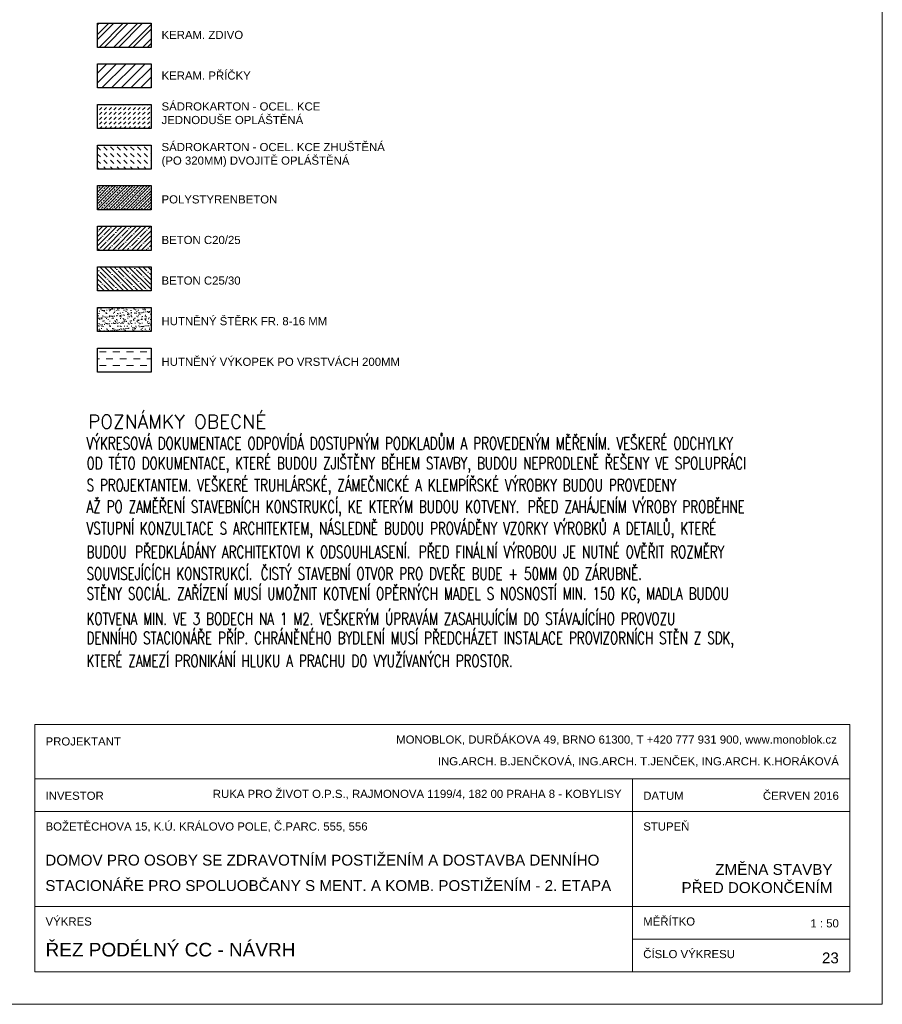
# Model space of a CAD drawing. Header units: millimetres. Extents: x -300958 to -108039, y 30118 to 292543.
# Tile 17 of 256: x -213171 to -205233, y 38432 to 47496. Entities that reach past the tile are written whole.
import ezdxf

# ---------------------------------------------------------------- set-up
doc = ezdxf.new("R2010")
doc.units = ezdxf.units.MM
doc.header["$MEASUREMENT"] = 0
for name, color, linetype, lineweight in [('legenda', 7, 'Continuous', 13), ('Materiály', 1, 'Continuous', 13), ('navrh', 1, 'Continuous', 9), ('popis', 7, 'Continuous', 9), ('RAMECEK', 7, 'Continuous', 0)]:
    doc.layers.add(name, color=color, linetype=linetype, lineweight=lineweight)
doc.styles.add('GENERATED_STYLE_8', font='arial.ttf')
doc.styles.add('Style-Arial', font='arial.ttf')

msp = doc.modelspace()

# ---------------------------------------------------------------- hatches: boundary and pattern name
at = {"layer": 'Materiály', "linetype": 'Continuous'}
h = msp.add_hatch(dxfattribs=at)
h.set_pattern_fill('AR-SAND', color=256, scale=25, style=0)
h.set_pattern_definition([(37.5, (0, 0), (-1.574834, 48.170594), [0, -38, 0, -42.5, 0, -40.625]), (7.5, (0, 0), (44.244418, 70.553652), [0, -20.5, 0, -34.25, 0, -13.125]), (327.5, (-30.75, 0), (77.8535465, 0.141476), [0, -12.5, 0, -45, 0, -58.75]), (317.5, (-30.75, 0), (75.153165, 21.94189), [0, -6.25, 0, -29.5, 0, -33.75])])
h.paths.add_polyline_path([(-219232.6, 40918.8), (-222367.6, 40918.8), (-222367.6, 40798.8), (-219232.6, 40798.8)])
h.paths.add_polyline_path([(-222367.6, 40918.8), (-222542.6, 40918.8), (-222542.6, 40818.8), (-222898.7, 40818.8), (-222898.7, 40798.8), (-222367.6, 40798.8)])
h.paths.add_polyline_path([(-222898.7, 40818.8), (-226502.6, 40818.8), (-226502.6, 40718.8), (-223662.6, 40718.8), (-223662.6, 40798.8), (-222928.9, 40798.8)])
h.paths.add_polyline_path([(-222898.7, 40818.8), (-222928.9, 40798.8), (-222898.7, 40798.8)], flags=17)
h.paths.add_polyline_path([(-226502.6, 40818.8), (-229732.6, 40818.8), (-229732.6, 40718.8), (-226502.6, 40718.8)])
h.paths.add_polyline_path([(-229732.6, 40818.8), (-229982.6, 40818.8), (-229982.6, 40718.8), (-229732.6, 40718.8)])
h.paths.add_polyline_path([(-228618.5, 40586.4), (-228618.5, 40820.6), (-228466.4, 40820.6), (-228466.4, 40586.4)], flags=9)
h.paths.add_polyline_path([(-218115.5, 46156.5), (-218115.5, 46451.1), (-217963.3, 46451.1), (-217963.3, 46156.5)], flags=9)
h.paths.add_polyline_path([(-217865.5, 49448.5), (-217865.5, 49799.1), (-217713.3, 49799.1), (-217713.3, 49448.5)], flags=9)
h.paths.add_polyline_path([(-218115.5, 42671.5), (-218115.5, 42966.1), (-217963.3, 42966.1), (-217963.3, 42671.5)], flags=9)
h.paths.add_polyline_path([(-218115.5, 40575.3), (-218115.5, 40862.2), (-217963.3, 40862.2), (-217963.3, 40575.3)], flags=9)
h.paths.add_polyline_path([(-218136.8, 39800.3), (-218136.8, 40031.2), (-217984.6, 40031.2), (-217984.6, 39800.3)], flags=9)
h.paths.add_polyline_path([(-227176.8, 42400.8), (-227176.8, 42696.8), (-227024.7, 42696.8), (-227024.7, 42400.8)], flags=9)
h.paths.add_polyline_path([(-228618.5, 42400.8), (-228618.5, 42696.8), (-228466.4, 42696.8), (-228466.4, 42400.8)], flags=9)
h.paths.add_polyline_path([(-225570.1, 42355.8), (-225570.1, 42651.8), (-225418, 42651.8), (-225418, 42355.8)], flags=9)
h.paths.add_polyline_path([(-228618.5, 40138.1), (-228618.5, 40369), (-228466.4, 40369), (-228466.4, 40138.1)], flags=9)
h.paths.add_polyline_path([(-223678.5, 45816.5), (-223678.5, 46111.1), (-223526.3, 46111.1), (-223526.3, 45816.5)], flags=9)
h.paths.add_polyline_path([(-223678.5, 42455.8), (-223678.5, 42751.8), (-223526.3, 42751.8), (-223526.3, 42455.8)], flags=9)
h.paths.add_polyline_path([(-223678.5, 44036.7), (-223678.5, 44270.9), (-223526.3, 44270.9), (-223526.3, 44036.7)], flags=9)
h.paths.add_polyline_path([(-223678.5, 41315.7), (-223678.5, 41549.9), (-223526.3, 41549.9), (-223526.3, 41315.7)], flags=9)
h.paths.add_polyline_path([(-227074.3, 39380.3), (-227074.3, 39611.2), (-226922.2, 39611.2), (-226922.2, 39380.3)], flags=9)
h.paths.add_polyline_path([(-225483.3, 56100.3), (-224845.8, 56100.3), (-224845.8, 55862), (-225483.3, 55862)], flags=9)
h.paths.add_polyline_path([(-217799.5, 56100.3), (-217162, 56100.3), (-217162, 55862), (-217799.5, 55862)], flags=9)
h.paths.add_polyline_path([(-222994.5, 41275.8), (-222724.1, 41320.6), (-222749.2, 41471.7), (-223019.5, 41426.9)], flags=9)
h.paths.add_polyline_path([(-224212.8, 59339.5), (-222728.2, 59339.5), (-222728.2, 58991.3), (-224212.8, 58991.3)], flags=9)
h.paths.add_polyline_path([(-230100.7, 59346.6), (-228890.4, 59346.6), (-228890.3, 58998.4), (-230100.7, 58998.4)], flags=9)
h.paths.add_polyline_path([(-227728.3, 39096.1), (-227216.5, 39096.1), (-227216.5, 38857.8), (-227728.3, 38857.8)], flags=9)
h.paths.add_polyline_path([(-229521.5, 42668.8), (-228646.4, 42668.8), (-228646.4, 42177.8), (-229521.5, 42177.8)], flags=9)
h.paths.add_polyline_path([(-229322, 39948.7), (-228810.3, 39948.7), (-228810.3, 39710.5), (-229322, 39710.5)], flags=9)
h.paths.add_polyline_path([(-229285, 39872.4), (-227602.3, 39872.5), (-227602.3, 39524.3), (-229285, 39524.3)], flags=9)
h.paths.add_polyline_path([(-231871.2, 39605.7), (-230192.3, 39605.7), (-230192.3, 38829), (-231871.2, 38829)], flags=9)
h.paths.add_polyline_path([(-229212.6, 39430.4), (-228112.8, 39430.4), (-228112.8, 38939.4), (-229212.6, 38939.4)], flags=9)
h.paths.add_polyline_path([(-233846.9, 39398.6), (-232194.7, 39398.7), (-232194.7, 39050.5), (-233846.9, 39050.5)], flags=9)
h.paths.add_polyline_path([(-229098.4, 54999.1), (-228349.1, 54999.2), (-228349.1, 54793.9), (-229098.4, 54793.8)], flags=9)
h.paths.add_polyline_path([(-229098.4, 55194.7), (-228379.6, 55194.8), (-228379.6, 54989.5), (-229098.4, 54989.4)], flags=9)
h.paths.add_polyline_path([(-211403.8, 40426), (-207613.8, 40426), (-207613.8, 40280), (-211403.8, 40280)], flags=9)
h.paths.add_polyline_path([(-206340.2, 40408.8), (-205613.8, 40408.8), (-205613.8, 40276.4), (-206340.2, 40276.4)], flags=9)
h.paths.add_polyline_path([(-211944.7, 52318), (-208955.3, 52318), (-208955.3, 52112.7), (-211944.6, 52112.6)], flags=9)
h.paths.add_polyline_path([(-212402.3, 52316.9), (-212270.1, 52316.9), (-212270.1, 52111.6), (-212402.3, 52111.6)], flags=9)
h.paths.add_polyline_path([(-212399.3, 52662.7), (-210098.7, 52662.9), (-210098.7, 52433.7), (-212399.3, 52433.6)], flags=9)
h.paths.add_polyline_path([(-220630.7, 56606.8), (-220295.6, 56606.8), (-220295.6, 56393.9), (-220630.7, 56393.9)], flags=9)
h.paths.add_polyline_path([(-223459.2, 56606.8), (-223124.1, 56606.8), (-223124.1, 56393.9), (-223459.2, 56393.9)], flags=9)
h.paths.add_polyline_path([(-227896.5, 56606.8), (-227561.4, 56606.8), (-227561.4, 56393.9), (-227896.5, 56393.9)], flags=9)
h.paths.add_polyline_path([(-212960.2, 39626), (-207707.7, 39626), (-207707.7, 39449.1), (-212960.2, 39449.1)], flags=9)
h.paths.add_polyline_path([(-224446.6, 39806.1), (-223934.8, 39806.1), (-223934.8, 39567.8), (-224446.6, 39567.8)], flags=9)
h.paths.add_polyline_path([(-232371.6, 57607.3), (-232121.2, 57607.3), (-232121.2, 57392.4), (-232371.6, 57392.4)], flags=9)
h.paths.add_polyline_path([(-222875.9, 40785.2), (-222364.2, 40785.2), (-222364.2, 40546.9), (-222875.9, 40546.9)], flags=9)
h.paths.add_polyline_path([(-222765.6, 57706.6), (-222510.3, 57706.6), (-222510.3, 57493.7), (-222765.6, 57493.7)], flags=9)
h.paths.add_polyline_path([(-219976.4, 54526.6), (-219743.2, 54526.6), (-219743.2, 54316.1), (-219976.4, 54316.1)], flags=9)
h.paths.add_polyline_path([(-234807.9, 41176.1), (-234296.1, 41176.1), (-234296.1, 40937.8), (-234807.9, 40937.8)], flags=9)
h.paths.add_polyline_path([(-230316.5, 54706.6), (-230083.2, 54706.6), (-230083.2, 54496.1), (-230316.5, 54496.1)], flags=9)
h.paths.add_polyline_path([(-222765.6, 54656.6), (-222532.4, 54656.6), (-222532.4, 54446.1), (-222765.6, 54446.1)], flags=9)
h.paths.add_polyline_path([(-225469.3, 51678), (-224951.4, 50215.3), (-225305.9, 50089.8), (-225823.8, 51552.5)], flags=9)
h.paths.add_polyline_path([(-224953.9, 47502.8), (-223579.2, 46845.2), (-223741.5, 46506), (-225116.2, 47163.6)], flags=9)
h.paths.add_polyline_path([(-222744.2, 58941.1), (-222105.4, 58941.1), (-222105.4, 58702.8), (-222744.2, 58702.8)], flags=9)
h.paths.add_polyline_path([(-215943.5, 44706.8), (-214705.1, 44706.8), (-214705.1, 44492), (-215943.5, 44492)], flags=9)
h.paths.add_polyline_path([(-215922.4, 44486.1), (-215410.6, 44486.1), (-215410.6, 44247.8), (-215922.4, 44247.8)], flags=9)
h.paths.add_polyline_path([(-212583.5, 43296.6), (-206340.8, 43296.8), (-206340.8, 43091.4), (-212583.5, 43091.3)], flags=9)
h.paths.add_polyline_path([(-211884.3, 45150.9), (-210798.1, 45150.9), (-210798.1, 45035.8), (-211884.3, 45035.8)], flags=9)
h.paths.add_polyline_path([(-212583.9, 41696.2), (-208047.8, 41696.2), (-208047.8, 41490.9), (-212583.9, 41490.8)], flags=9)
h.paths.add_polyline_path([(-212583.9, 41890.3), (-205727.7, 41890.4), (-205727.7, 41685.1), (-212583.9, 41684.9)], flags=9)
h.paths.add_polyline_path([(-212583.5, 42083.9), (-206291.2, 42084.1), (-206291.2, 41878.7), (-212583.5, 41878.6)], flags=9)
h.paths.add_polyline_path([(-212583.5, 42298.8), (-205719.8, 42298.9), (-205719.8, 42093.6), (-212583.5, 42093.5)], flags=9)
h.paths.add_polyline_path([(-212583.5, 42498.8), (-206659.3, 42498.9), (-206659.3, 42293.6), (-212583.5, 42293.5)], flags=9)
h.paths.add_polyline_path([(-212583.5, 42698.8), (-205800.6, 42698.9), (-205800.6, 42493.6), (-212583.5, 42493.5)], flags=9)
h.paths.add_polyline_path([(-212583.5, 42898.8), (-205891.3, 42898.9), (-205891.3, 42693.6), (-212583.5, 42693.5)], flags=9)
h.paths.add_polyline_path([(-212583.5, 43098.8), (-205573.6, 43098.9), (-205573.6, 42893.6), (-212583.5, 42893.5)], flags=9)
h.paths.add_polyline_path([(-212573.1, 43911), (-210695.1, 43911.1), (-210695.1, 43682), (-212573.1, 43681.8)], flags=9)
h.paths.add_polyline_path([(-212583.5, 43499), (-205582.7, 43499.1), (-205582.7, 43293.8), (-212583.5, 43293.6)], flags=9)
h.paths.add_polyline_path([(-212583.5, 43699), (-205754.1, 43699.1), (-205754.1, 43493.8), (-212583.5, 43493.6)], flags=9)
h.paths.add_polyline_path([(-211884, 46664.7), (-211108, 46664.7), (-211108, 46549.6), (-211884, 46549.6)], flags=9)
h.paths.add_polyline_path([(-211884.1, 46291), (-211034.2, 46291), (-211034.2, 46158.3), (-211884.1, 46158.3)], flags=9)
h.paths.add_polyline_path([(-211884.3, 45632.8), (-209796.3, 45632.8), (-209796.3, 45335.4), (-211884.3, 45335.4)], flags=9)
h.paths.add_polyline_path([(-211884.2, 46006.5), (-210395.8, 46006.5), (-210395.8, 45729.8), (-211884.2, 45729.8)], flags=9)
h.paths.add_polyline_path([(-211884, 47038.4), (-210639, 47038.4), (-210639, 46905.7), (-211884, 46905.7)], flags=9)
h.paths.add_polyline_path([(-212528.4, 47501.1), (-210602.8, 47501.2), (-210602.8, 47272), (-212528.4, 47271.9)], flags=9)
h.paths.add_polyline_path([(-234504.8, 39526.1), (-233993, 39526.1), (-233993, 39287.8), (-234504.8, 39287.8)], flags=9)
h.paths.add_polyline_path([(-233114.3, 40874.9), (-232589.7, 40874.9), (-232589.7, 40669.5), (-233114.3, 40669.5)], flags=9)
h.paths.add_polyline_path([(-225389.8, 39975.2), (-224878.1, 39975.2), (-224878.1, 39736.9), (-225389.8, 39736.9)], flags=9)
h.paths.add_polyline_path([(-220079.8, 40765.2), (-219568, 40765.2), (-219568, 40526.9), (-220079.8, 40526.9)], flags=9)
h.paths.add_polyline_path([(-228214.4, 39945.2), (-227702.6, 39945.2), (-227702.6, 39706.9), (-228214.4, 39706.9)], flags=9)
h.paths.add_polyline_path([(-229353, 46153.4), (-229129.3, 46153.4), (-229129.3, 45948.1), (-229353, 45948.1)], flags=9)
h.paths.add_polyline_path([(-229101.5, 45719.1), (-226775, 45719), (-226775, 45513.7), (-229101.5, 45513.8)], flags=9)
h.paths.add_polyline_path([(-229112.9, 46370.7), (-226775, 46370.6), (-226775, 46165.3), (-229112.9, 46165.3)], flags=9)
h.paths.add_polyline_path([(-215953.6, 41926.8), (-214723.9, 41926.8), (-214723.9, 41712), (-215953.6, 41712)], flags=9)
h.paths.add_polyline_path([(-215963.8, 41706.1), (-215452, 41706.1), (-215452, 41467.8), (-215963.8, 41467.8)], flags=9)
h.paths.add_polyline_path([(-234012.5, 43127.9), (-233811.8, 43132.3), (-233807.3, 42927), (-234008, 42922.6)], flags=9)
h.paths.add_polyline_path([(-235655.8, 43597.5), (-234388.3, 43597.6), (-234388.3, 43392.2), (-235655.8, 43392.2)], flags=9)
h.paths.add_polyline_path([(-234259.8, 56606.8), (-233693.9, 56606.8), (-233693.9, 56358.2), (-234259.8, 56358.2)], flags=9)
h.paths.add_polyline_path([(-234259.8, 56386.1), (-233622.3, 56386.1), (-233622.3, 56147.8), (-234259.8, 56147.8)], flags=9)
h.paths.add_polyline_path([(-233571.2, 43395.1), (-233325, 43395.1), (-233325, 43182.1), (-233571.2, 43182.1)], flags=9)
h.paths.add_polyline_path([(-218007.4, 61282.7), (-217166.6, 61282.7), (-217166.6, 60934.5), (-218007.4, 60934.5)], flags=9)
h.paths.add_polyline_path([(-224774, 61282.7), (-223933.3, 61282.7), (-223933.3, 60934.5), (-224774, 60934.5)], flags=9)
h.paths.add_polyline_path([(-234075.4, 44078.9), (-233813.7, 44078.9), (-233813.7, 43873.6), (-234075.4, 43873.6)], flags=9)
h.paths.add_polyline_path([(-234075.4, 44296.1), (-233889.9, 44296.1), (-233889.9, 44090.7), (-234075.4, 44090.7)], flags=9)
h.paths.add_polyline_path([(-235655.8, 44078.9), (-234289.3, 44078.9), (-234289.3, 43873.6), (-235655.8, 43873.6)], flags=9)
h.paths.add_polyline_path([(-235655.8, 44296.1), (-234194, 44296.1), (-234194, 44090.8), (-235655.8, 44090.7)], flags=9)
h.paths.add_polyline_path([(-234075.4, 44513.3), (-233889.9, 44513.3), (-233889.9, 44307.9), (-234075.4, 44307.9)], flags=9)
h.paths.add_polyline_path([(-235655.8, 44513.3), (-234681.7, 44513.3), (-234681.7, 44308), (-235655.8, 44307.9)], flags=9)
h.paths.add_polyline_path([(-235785.4, 44866.2), (-235539.2, 44866.2), (-235539.2, 44656.2), (-235785.4, 44656.2)], flags=9)
h.paths.add_polyline_path([(-228354.8, 46805), (-226775, 46805), (-226775, 46599.7), (-228354.8, 46599.7)], flags=9)
h.paths.add_polyline_path([(-229240.8, 46805), (-229127.6, 46805), (-229127.6, 46599.7), (-229240.8, 46599.7)], flags=9)
h.paths.add_polyline_path([(-226873.1, 47320.6), (-226627.7, 47320.6), (-226627.7, 47110), (-226873.1, 47110)], flags=9)
h.paths.add_polyline_path([(-229278.9, 47022.2), (-229127.6, 47022.2), (-229127.6, 46816.8), (-229278.9, 46816.8)], flags=9)
h.paths.add_polyline_path([(-229379.6, 45936.2), (-229129.3, 45936.2), (-229129.3, 45730.9), (-229379.6, 45730.9)], flags=9)
h.paths.add_polyline_path([(-227878.6, 45936.3), (-226775, 45936.2), (-226775, 45730.9), (-227878.6, 45730.9)], flags=9)
h.paths.add_polyline_path([(-227124.3, 46153.4), (-226775, 46153.4), (-226775, 45948.1), (-227124.3, 45948.1)], flags=9)
h.paths.add_polyline_path([(-228236.7, 46587.8), (-226775, 46587.8), (-226775, 46382.5), (-228236.7, 46382.5)], flags=9)
h.paths.add_polyline_path([(-229036.1, 45501.9), (-226778.1, 45501.9), (-226778.1, 45296.6), (-229036.1, 45296.5)], flags=9)
h.paths.add_polyline_path([(-229017.4, 45284.7), (-226805.2, 45284.7), (-226805.2, 45079.4), (-229017.4, 45079.3)], flags=9)
h.paths.add_polyline_path([(-229377.9, 45284.7), (-229127.6, 45284.7), (-229127.6, 45079.3), (-229377.9, 45079.3)], flags=9)
h.paths.add_polyline_path([(-229377.9, 45501.9), (-229127.6, 45501.9), (-229127.6, 45296.5), (-229377.9, 45296.5)], flags=9)
h.paths.add_polyline_path([(-229236.9, 46587.8), (-229127.6, 46587.8), (-229127.6, 46382.5), (-229237, 46382.5)], flags=9)
h.paths.add_polyline_path([(-229240.8, 45719), (-229127.6, 45719), (-229127.6, 45513.7), (-229240.8, 45513.7)], flags=9)
h.paths.add_polyline_path([(-228709.1, 47022.2), (-226775, 47022.2), (-226775, 46816.8), (-228709.1, 46816.9)], flags=9)
h.paths.add_polyline_path([(-229377.9, 46370.6), (-229127.6, 46370.6), (-229127.6, 46165.3), (-229377.9, 46165.3)], flags=9)
h.paths.add_polyline_path([(-230281.6, 41946.8), (-230036.3, 41946.8), (-230036.3, 41736.3), (-230281.6, 41736.3)], flags=9)
h.paths.add_polyline_path([(-225071.7, 42046.8), (-224825.5, 42046.8), (-224825.5, 41833.9), (-225071.7, 41833.9)], flags=9)
h.paths.add_polyline_path([(-216440.4, 57388.8), (-215794, 57388.8), (-215794, 57183.5), (-216440.4, 57183.5)], flags=9)
h.paths.add_polyline_path([(-218704.2, 59776.1), (-218066.7, 59776.1), (-218066.7, 59537.8), (-218704.2, 59537.8)], flags=9)
h.paths.add_polyline_path([(-227540.8, 61663.4), (-226903.3, 61663.4), (-226903.3, 61425.1), (-227540.8, 61425.1)], flags=9)
h.paths.add_polyline_path([(-230082.8, 61183.8), (-229445.3, 61183.8), (-229445.3, 60945.5), (-230082.8, 60945.5)], flags=9)
h.paths.add_polyline_path([(-221795.9, 56100.3), (-221158.4, 56100.3), (-221158.4, 55862), (-221795.9, 55862)], flags=9)
h.paths.add_polyline_path([(-216092.7, 54751.1), (-214947.1, 54751.1), (-214947.1, 54545.8), (-216092.7, 54545.8)], flags=9)
h.paths.add_polyline_path([(-223347.4, 51527.2), (-222095.2, 50658.8), (-222309.5, 50349.8), (-223561.7, 51218.2)], flags=9)
h.paths.add_polyline_path([(-231266.1, 47456.3), (-229952, 46684.6), (-230142.4, 46360.4), (-231456.5, 47132)], flags=9)
h.paths.add_polyline_path([(-212960.2, 39860.2), (-207827.6, 39860.2), (-207827.6, 39683.2), (-212960.2, 39683.2)], flags=9)
h.paths.add_polyline_path([(-205897.1, 39234.1), (-205613.8, 39234.1), (-205613.8, 39120), (-205897.1, 39120)], flags=9)
h.paths.add_polyline_path([(-212951.3, 40126), (-209962.4, 40126), (-209962.4, 39979.7), (-212951.3, 39979.7)], flags=9)
h.paths.add_polyline_path([(-209332.7, 40726), (-205613.8, 40726), (-205613.8, 40579.7), (-209332.7, 40579.7)], flags=9)
h.paths.add_polyline_path([(-209715.7, 40926), (-205632.2, 40926), (-205632.2, 40779.7), (-209715.7, 40779.7)], flags=9)
h.paths.add_polyline_path([(-207451.3, 40126), (-207002.2, 40126), (-207002.2, 39993.3), (-207451.3, 39993.3)], flags=9)
h.paths.add_polyline_path([(-207451.3, 39251.3), (-206949, 39251.3), (-206949, 39118.6), (-207451.3, 39118.6)], flags=9)
h.paths.add_polyline_path([(-207451.3, 38951.3), (-206583.2, 38951.3), (-206583.2, 38818.6), (-207451.3, 38818.6)], flags=9)
h.paths.add_polyline_path([(-205802.5, 38934.6), (-205607.6, 38934.6), (-205607.6, 38782.4), (-205802.5, 38782.4)], flags=9)
h.paths.add_polyline_path([(-207451.3, 40408.8), (-207057.4, 40408.8), (-207057.4, 40295), (-207451.3, 40295)], flags=9)
h.paths.add_polyline_path([(-212951.3, 39251.3), (-212494.7, 39251.3), (-212494.7, 39118.6), (-212951.3, 39118.6)], flags=9)
h.paths.add_polyline_path([(-212951.3, 40408.8), (-212389.4, 40408.8), (-212389.4, 40293.7), (-212951.3, 40293.7)], flags=9)
h.paths.add_polyline_path([(-212951.3, 40908.8), (-212231.3, 40908.8), (-212231.3, 40793.7), (-212951.3, 40793.7)], flags=9)
h.paths.add_polyline_path([(-207083.8, 40111.1), (-205665.8, 40111.1), (-205665.8, 39742.6), (-207083.8, 39742.6)], flags=9)
h.paths.add_polyline_path([(-212963.9, 39061), (-210629.7, 39061), (-210629.7, 38839.8), (-212963.9, 38839.8)], flags=9)
h.paths.add_polyline_path([(-223048.5, 61571.2), (-222336.1, 61571.2), (-222336.1, 61324.9), (-223048.5, 61324.9)], flags=9)
h.paths.add_polyline_path([(-223048.5, 61350.4), (-222410.9, 61350.4), (-222410.9, 61112.1), (-223048.5, 61112.1)], flags=9)
h.paths.add_polyline_path([(-227733.4, 59870.8), (-227448.4, 60037.6), (-227344.7, 59860.4), (-227629.7, 59693.6)], flags=9)
h.paths.add_polyline_path([(-218637.6, 41946.8), (-218152.4, 41946.8), (-218152.4, 41736.3), (-218637.6, 41736.3)], flags=9)
h.paths.add_polyline_path([(-218722.8, 41726.1), (-218211, 41726.1), (-218211, 41487.8), (-218722.8, 41487.8)], flags=9)
h.paths.add_polyline_path([(-218637.6, 45046.8), (-218143.6, 45046.8), (-218143.6, 44836.3), (-218637.6, 44836.3)], flags=9)
h.paths.add_polyline_path([(-218722.8, 44826.1), (-218159.4, 44826.1), (-218159.4, 44587.8), (-218722.8, 44587.8)], flags=9)
h.paths.add_polyline_path([(-218722.8, 56296.1), (-218085.2, 56296.1), (-218085.2, 56057.8), (-218722.8, 56057.8)], flags=9)
h.paths.add_polyline_path([(-218722.8, 56516.8), (-218213.5, 56516.8), (-218213.5, 56306.8), (-218722.8, 56306.8)], flags=9)
h.paths.add_polyline_path([(-218722.8, 52906.8), (-218218.1, 52906.8), (-218218.1, 52693.9), (-218722.8, 52693.9)], flags=9)
h.paths.add_polyline_path([(-218637.6, 48916.8), (-218130.9, 48916.8), (-218130.9, 48706.3), (-218637.6, 48706.3)], flags=9)
h.paths.add_polyline_path([(-218722.8, 52686.1), (-218174.4, 52686.1), (-218174.4, 52447.8), (-218722.8, 52447.8)], flags=9)
h.paths.add_polyline_path([(-218722.8, 48696.1), (-218174.4, 48696.1), (-218174.4, 48457.8), (-218722.8, 48457.8)], flags=9)
h.paths.add_polyline_path([(-234970, 43183.1), (-234458.3, 43183.1), (-234458.3, 42944.8), (-234970, 42944.8)], flags=9)
h.paths.add_polyline_path([(-222692.2, 56296.1), (-222054.7, 56296.1), (-222054.7, 56057.8), (-222692.2, 56057.8)], flags=9)
h.paths.add_polyline_path([(-222692.2, 56516.8), (-222182.9, 56516.8), (-222182.9, 56306.8), (-222692.2, 56306.8)], flags=9)
h.paths.add_polyline_path([(-231290, 51524.2), (-229952, 50738.4), (-230142.4, 50414.2), (-231480.4, 51199.9)], flags=9)
h.paths.add_polyline_path([(-220079.8, 40126.1), (-219568, 40126.1), (-219568, 39887.8), (-220079.8, 39887.8)], flags=9)
h.paths.add_polyline_path([(-228354.7, 48516.1), (-227806.4, 48516.1), (-227806.4, 48277.8), (-228354.7, 48277.8)], flags=9)
h.paths.add_polyline_path([(-227012.9, 52486.1), (-226464.5, 52486.1), (-226464.5, 52247.8), (-227012.9, 52247.8)], flags=9)
h.paths.add_polyline_path([(-230335.5, 52956.8), (-230088.9, 52956.8), (-230088.9, 52743.9), (-230335.5, 52743.9)], flags=9)
h.paths.add_polyline_path([(-222783.5, 52913.4), (-222536.9, 52913.4), (-222536.9, 52700.5), (-222783.5, 52700.5)], flags=9)
h.paths.add_polyline_path([(-218820.6, 40626.1), (-218308.8, 40626.1), (-218308.8, 40387.8), (-218820.6, 40387.8)], flags=9)
h.paths.add_polyline_path([(-227728.3, 41946.8), (-227243.2, 41946.8), (-227243.2, 41736.3), (-227728.3, 41736.3)], flags=9)
h.paths.add_polyline_path([(-227728.3, 41726.1), (-227216.5, 41726.1), (-227216.5, 41487.8), (-227728.3, 41487.8)], flags=9)
h.paths.add_polyline_path([(-227728.3, 52866.8), (-227223.6, 52866.8), (-227223.6, 52653.9), (-227728.3, 52653.9)], flags=9)
h.paths.add_polyline_path([(-229001, 48916.8), (-228494.4, 48916.8), (-228494.4, 48706.3), (-229001, 48706.3)], flags=9)
h.paths.add_polyline_path([(-228329.7, 45046.8), (-227835.8, 45046.8), (-227835.8, 44836.3), (-228329.7, 44836.3)], flags=9)
h.paths.add_polyline_path([(-227728.3, 52646.1), (-227179.9, 52646.1), (-227179.9, 52407.8), (-227728.3, 52407.8)], flags=9)
h.paths.add_polyline_path([(-229001, 48696.1), (-228452.7, 48696.1), (-228452.7, 48457.8), (-229001, 48457.8)], flags=9)
h.paths.add_polyline_path([(-228329.7, 44826.1), (-227766.4, 44826.1), (-227766.4, 44587.8), (-228329.7, 44587.8)], flags=9)
at = {"layer": 'Materiály', "linetype": 'Continuous', "lineweight": 0}
h = msp.add_hatch(dxfattribs=at)
h.set_pattern_fill('ANSI32', color=256, scale=250, style=0)
h.set_pattern_definition([(45, (2700.21, -42426.59), (-66.29126, 66.29126), []), (45, (2744.41, -42426.59), (-66.29126, 66.29126), [])])
h.paths.add_polyline_path([(-212454.2, 47241.3), (-211962, 47241.3), (-211962, 47463.2), (-212454.2, 47463.2)])
at = {"layer": 'Materiály', "linetype": 'Continuous'}
h = msp.add_hatch(dxfattribs=at)
h.set_pattern_fill('ANSI31', color=256, scale=500, style=0)
h.set_pattern_definition([(45, (2700.213, -67176.585), (-44.194174, 44.194174), [])])
h.paths.add_polyline_path([(-211962.1, 47089.5), (-212454.3, 47089.5), (-212454.3, 46867.6), (-211962.1, 46867.6)])
h = msp.add_hatch(dxfattribs=at)
h.set_pattern_fill('DASH', color=256, scale=250, angle=45, style=0)
h.set_pattern_definition([(45, (2700.213, -89451.585), (4e-15, 44.194174), [31.25, -31.25])])
h.paths.add_polyline_path([(-212454.4, 46715.8), (-212454.4, 46493.9), (-211962.2, 46493.9), (-211962.2, 46715.8)])
h = msp.add_hatch(dxfattribs=at)
h.set_pattern_fill('DASH', color=256, scale=350, angle=135, style=0)
h.set_pattern_definition([(135, (2700.213, -89451.585), (-61.871843, 4e-15), [43.75, -43.75])])
h.paths.add_polyline_path([(-212454.4, 46342.1), (-212454.4, 46120.2), (-211962.2, 46120.2), (-211962.2, 46342.1)])
at = {"layer": 'Materiály', "linetype": 'Continuous', "lineweight": 0}
h = msp.add_hatch(dxfattribs=at)
h.set_pattern_fill('ANSI33', color=256, scale=150, style=0)
h.set_pattern_definition([(45, (0, -48752.62), (-26.516504, 26.516504), []), (45, (26.517, -48752.62), (-26.516504, 26.516504), [18.75, -9.375])])
h.paths.add_polyline_path([(-212454.5, 45968.4), (-212454.5, 45746.5), (-211962.3, 45746.5), (-211962.3, 45968.4)])
h = msp.add_hatch(dxfattribs=at)
h.set_pattern_fill('ANSI35', color=256, scale=250, style=0)
h.set_pattern_definition([(45, (0, -24002.62), (-44.194174, 44.194174), []), (45, (44.194, -24002.62), (-44.194174, 44.194174), [78.125, -15.625, 0, -15.625])])
h.paths.add_polyline_path([(-212454.5, 45594.7), (-212454.5, 45372.9), (-211962.3, 45372.9), (-211962.3, 45594.7)])
h = msp.add_hatch(dxfattribs=at)
h.set_pattern_fill('ANSI35', color=256, scale=250, angle=90, style=0)
h.set_pattern_definition([(135, (0, -49126.31), (-44.194174, -44.194174), []), (135, (3e-15, -49082.116), (-44.194174, -44.194174), [78.125, -15.625, 0, -15.625])])
h.paths.add_polyline_path([(-212454.5, 45221.1), (-212454.5, 44999.2), (-211962.3, 44999.2), (-211962.3, 45221.1)])
at = {"layer": 'Materiály', "linetype": 'Continuous'}
h = msp.add_hatch(dxfattribs=at)
h.set_pattern_fill('AR-SAND', color=256, scale=25, style=0)
h.set_pattern_definition([(37.5, (0, -24376.31), (-1.574834, 48.170594), [0, -38, 0, -42.5, 0, -40.625]), (7.5, (0, -24376.31), (44.244418, 70.553652), [0, -20.5, 0, -34.25, 0, -13.125]), (327.5, (-30.75, -24376.31), (77.8535465, 0.141476), [0, -12.5, 0, -45, 0, -58.75]), (317.5, (-30.75, -24376.31), (75.153165, 21.94189), [0, -6.25, 0, -29.5, 0, -33.75])])
h.paths.add_polyline_path([(-212454.5, 44847.4), (-212454.5, 44625.5), (-211962.3, 44625.5), (-211962.3, 44847.4)])
h = msp.add_hatch(dxfattribs=at)
h.set_pattern_fill('DASH', color=256, scale=500, style=0)
h.paths.add_polyline_path([(-212454.5, 44473.7), (-212454.5, 44251.8), (-211962.3, 44251.8), (-211962.3, 44473.7)])

# ---------------------------------------------------------------- linework, layer by layer
at = {"layer": 'legenda', "linetype": 'Continuous'}
for p, q in [((-213032.6, 40507.2), (-205532.6, 40507.2)), ((-207532.6, 40507.2), (-207532.6, 38732.5)), ((-213032.6, 40207.2), (-205532.6, 40207.2)), ((-213032.6, 39332.5), (-205532.6, 39332.5)), ((-207532.6, 39032.5), (-205532.6, 39032.5))]:
    msp.add_line(p, q, dxfattribs=at)
at = {"layer": 'legenda', "linetype": 'Continuous', "flags": 128}
msp.add_lwpolyline([(-205532.6, 38732.5), (-213032.6, 38732.5), (-213032.6, 41007.2), (-205532.6, 41007.2)], close=True, dxfattribs=at)
at = {"layer": 'navrh', "linetype": 'Continuous', "lineweight": 30, "flags": 128}
for points in [[(-212454.2, 47463.2), (-211962, 47463.2), (-211962, 47241.3), (-212454.2, 47241.3)], [(-212454.3, 47089.5), (-211962.1, 47089.5), (-211962.1, 46867.6), (-212454.3, 46867.6)], [(-212454.4, 46715.8), (-211962.2, 46715.8), (-211962.2, 46493.9), (-212454.4, 46493.9)], [(-212454.4, 46342.1), (-211962.2, 46342.1), (-211962.2, 46120.2), (-212454.4, 46120.2)], [(-212454.5, 45968.4), (-211962.3, 45968.4), (-211962.3, 45746.5), (-212454.5, 45746.5)], [(-212454.5, 45594.7), (-211962.3, 45594.7), (-211962.3, 45372.9), (-212454.5, 45372.9)], [(-212454.5, 45221.1), (-211962.3, 45221.1), (-211962.3, 44999.2), (-212454.5, 44999.2)], [(-212454.5, 44847.4), (-211962.3, 44847.4), (-211962.3, 44625.5), (-212454.5, 44625.5)], [(-212454.5, 44473.7), (-211962.3, 44473.7), (-211962.3, 44251.8), (-212454.5, 44251.8)]]:
    msp.add_lwpolyline(points, close=True, dxfattribs=at)
at = {"layer": 'RAMECEK', "linetype": 'Continuous', "lineweight": 0, "flags": 128}
msp.add_lwpolyline([(-236732.6, 38432.5), (-205232.6, 38432.5), (-205232.6, 63182.5), (-236732.6, 63182.5)], close=True, dxfattribs=at)

# ---------------------------------------------------------------- texts
at = {"layer": 'legenda', "linetype": 'Continuous', "lineweight": 0, "style": 'GENERATED_STYLE_8'}
for s, insert, char_height, width, attachment_point in [('KERAM. ZDIVO', (-211865.3, 47393.3), 75, 1711.466, 1), ('KERAM. PŘÍČKY', (-211865.4, 47019.6), 75, 1711.466, 1), ('SÁDROKARTON - OCEL. KCE JEDNODUŠE OPLÁŠTĚNÁ', (-211865.4, 46735.1), 75, 1711.466, 1), ('SÁDROKARTON - OCEL. KCE ZHUŠTĚNÁ \\P(PO 320MM) DVOJITĚ OPLÁŠTĚNÁ', (-211865.5, 46361.4), 75, 2278.255, 1), ('POLYSTYRENBETON', (-211865.6, 45879.5), 75, 1711.466, 1), ('BETON C20/25', (-211865.6, 45505.8), 75, 1711.466, 1), ('BETON C25/30', (-211865.6, 45132.1), 75, 1711.466, 1), ('HUTNĚNÝ ŠTĚRK FR. 8-16 MM', (-211865.6, 44758.4), 75, 1711.466, 1), ('HUTNĚNÝ VÝKOPEK PO VRSTVÁCH 200MM', (-211865.6, 44384.7), 75, 3174.656, 1), ('\\A1;PROJEKTANT  ', (-212932.6, 40890), 75, 1711.466, 1), ('MONOBLOK, DURĎÁKOVA 49, BRNO 61300, T +420 777 931 900, www.monoblok.cz', (-205650.9, 40907.2), 75, 4311.61, 3), ('ING.ARCH. B.JENČKOVÁ, ING.ARCH. T.JENČEK, ING.ARCH. K.HORÁKOVÁ', (-205632.6, 40707.2), 75, 5486.569, 3), ('\\A1;INVESTOR', (-212932.6, 40390), 75, 1711.466, 1), ('RUKA PRO ŽIVOT O.P.S., RAJMONOVA 1199/4, 182 00 PRAHA 8 - KOBYLISY', (-207632.6, 40407.2), 75, 3880.28, 3), ('\\A1;DATUM', (-207432.6, 40390), 75, 689.424, 1), ('ČERVEN 2016', (-205632.6, 40390), 75, 828.958, 3), ('BOŽETĚCHOVA 15, K.Ú. KRÁLOVO POLE, Č.PARC. 555, 556', (-212932.6, 40107.2), 75, 3474.693, 1), ('STUPEŇ', (-207432.6, 40107.2), 75, 945.177, 1), ('VÝKRES', (-212932.6, 39232.6), 75, 1711.466, 1), ('MĚŘÍTKO', (-207432.6, 39232.6), 75, 810.571, 1), ('1 : 50', (-205632.6, 39215.3), 75, 828.957, 3), ('ŘEZ PODÉLNÝ CC - NÁVRH', (-212932.7, 38871.1), 125, 4195.239, 7), ('ČÍSLO VÝKRESU', (-207432.6, 38932.6), 75, 931.717, 1), ('23', (-205632.6, 38909.6), 100, 828.958, 3)]:
    msp.add_mtext(s, dxfattribs=dict(at, insert=insert, char_height=char_height, width=width, attachment_point=attachment_point))
at = {"layer": 'legenda', "linetype": 'Continuous', "lineweight": 0, "attachment_point": 4}
for s, insert, char_height, rotation, line_spacing_factor, style in [('\\Fromans.shx;POZNÁMKY OBECNÉ', (-212541.8, 43796.4), 125, 0.00406, 0.809677, 'GENERATED_STYLE_8'), ('{\\Fromans|c0;\\W0.71429;VÝKRESOVÁ DOKUMENTACE ODPOVÍDÁ DOSTUPNÝM PODKLAD\\Fromans|c238;Ů\\Fromans|c0;M A PROVEDENÝM M\\Fromans|c238;ĚŘ\\Fromans|c0;ENÍM. VEŠKERÉ ODCHYLKY }', (-212555.5, 43596.3), 112, 0.00116, 0.809677, 'Style-Arial'), ('{\\Fromans|c0;\\W0.71429;OD TÉTO DOKUMENTACE, KTERÉ BUDOU\\Fromans|c238; \\Fromans|c0;ZJIŠT\\Fromans|c238;Ě\\Fromans|c0;NY B\\Fromans|c238;Ě\\Fromans|c0;HEM STAVBY, BUDOU NEPRODLEN\\Fromans|c238;Ě\\Fromans|c0; \\Fromans|c238;Ř\\Fromans|c0;EŠENY VE SPOLUPRÁCI }', (-212555.5, 43396.3), 112, 0.00116, 0.809677, 'Style-Arial'), ('{\\Fromans|c0;\\W0.71429;S PROJEKTANTEM.\\Fromans|c238; \\Fromans|c0;VEŠKERÉ TRUHLÁRSKÉ, ZÁME\\Fromans|c238;Č\\Fromans|c0;NICKÉ A KLEMPÍ\\Fromans|c238;Ř\\Fromans|c0;SKÉ VÝROBKY BUDOU PROVEDENY }', (-212555.5, 43194), 112, 0.00116, 0.809677, 'Style-Arial'), ('{\\Fromans|c0;\\W0.71429;AŽ PO ZAM\\Fromans|c238;ĚŘ\\Fromans|c0;ENÍ STAVEBNÍCH KONSTRUKCÍ, KE KTERÝM BUDOU KOTVENY.{\\W1; }P\\Fromans|c238;Ř\\Fromans|c0;ED ZAHÁJENÍM VÝROBY PROB\\Fromans|c238;Ě\\Fromans|c0;HNE }', (-212555.5, 42996.1), 112, 0.00116, 0.809677, 'Style-Arial'), ('{\\Fromans|c0;\\W0.71429;VSTUPNÍ KONZULTACE S ARCHITEKTEM, NÁSLEDN\\Fromans|c238;Ě\\Fromans|c0; BUDOU PROVÁD\\Fromans|c238;Ě\\Fromans|c0;NY VZORKY VÝROBK\\Fromans|c238;Ů\\Fromans|c0; A DETAIL\\Fromans|c238;Ů\\Fromans|c0;, KTERÉ }', (-212555.5, 42796.1), 112, 0.00116, 0.809677, 'Style-Arial'), ('{\\Fromans|c0;\\W0.71429;BUDOU{\\W1; }P\\Fromans|c238;Ř\\Fromans|c0;EDKLÁDÁNY ARCHITEKTOVI K ODSOUHLASENÍ.{\\W1; }P\\Fromans|c238;Ř\\Fromans|c0;ED FINÁLNÍ VÝROBOU JE NUTNÉ OV\\Fromans|c238;ĚŘ\\Fromans|c0;IT ROZM\\Fromans|c238;Ě\\Fromans|c0;RY}', (-212555.5, 42596.1), 112, 0.00116, 0.809677, 'Style-Arial'), ('{\\Fromans|c0;\\W0.71429;SOUVISEJÍCÍCH KONSTRUKCÍ.{\\W1; }\\Fromans|c238;Č\\Fromans|c0;ISTÝ STAVEBNÍ OTVOR PRO DVE\\Fromans|c238;Ř\\Fromans|c0;E BUDE + 50MM OD ZÁRUBN\\Fromans|c238;Ě\\Fromans|c0;.}', (-212555.5, 42396.1), 112, 0.00116, 0.809677, 'Style-Arial'), ('{\\Fromans|c0;\\W0.71429;\\C256;ST\\Fromans|c238;Ě\\Fromans|c0;NY SOCIÁL. ZA\\Fromans|c238;Ř\\Fromans|c0;ÍZENÍ MUSÍ UMOŽNIT KOTVENÍ OP\\Fromans|c238;Ě\\Fromans|c0;RNÝCH MADEL S NOSNOSTÍ MIN. 150 KG\\Fromans|c238;, \\Fromans|c0;MADLA BUDOU}', (-212555.5, 42196.1), 112, 0.00116, 0.809677, 'Style-Arial'), ('{\\Fromans|c0;\\W0.71429;KOTVENA MIN. VE 3 BODECH NA 1 M2.\\Fromans|c238; \\W0.7143;VEŠKERÝM ÚPRAVÁM ZASAHUJÍCÍM DO STÁVAJÍCÍHO PROVOZU}', (-212555.5, 41981.3), 112, 0.00116, 0.812929, 'Style-Arial'), ('{\\Fromans|c238;\\W0.7143;DENNÍHO STACIONÁŘE PŘÍP. CHRÁNĚNÉHO BYDLENÍ MUSÍ PŘEDCHÁZET INSTALACE PROVIZORNÍCH STĚN Z SDK,}', (-212555.9, 41787.6), 112, 0.00116, 0.809677, 'Style-Arial'), ('{\\Fromans|c238;\\W0.7143;KTERÉ ZAMEZÍ PRONIKÁNÍ HLUKU A PRACHU DO VYUŽÍVANÝCH PROSTOR.}', (-212555.9, 41593.5), 112, 0.00116, 0.809677, 'Style-Arial')]:
    msp.add_mtext(s, dxfattribs=dict(at, insert=insert, char_height=char_height, rotation=rotation, line_spacing_factor=line_spacing_factor, style=style))
at = {"layer": 'popis', "linetype": 'Continuous', "lineweight": 0, "char_height": 100, "style": 'GENERATED_STYLE_8'}
for s, insert, width, attachment_point in [('DOMOV PRO OSOBY SE ZDRAVOTNÍM POSTIŽENÍM A DOSTAVBA DENNÍHO', (-212935.2, 39708.2), 5612.613, 7), ('ZMĚNA STAVBY \\PPŘED DOKONČENÍM', (-205690.8, 39455.5), 1841.776, 9), ('STACIONÁŘE PRO SPOLUOBČANY S MENT. A KOMB. POSTIŽENÍM - 2. ETAPA', (-212935.2, 39474.1), 5612.613, 7)]:
    msp.add_mtext(s, dxfattribs=dict(at, insert=insert, width=width, attachment_point=attachment_point))

doc.saveas('drawing.dxf')
